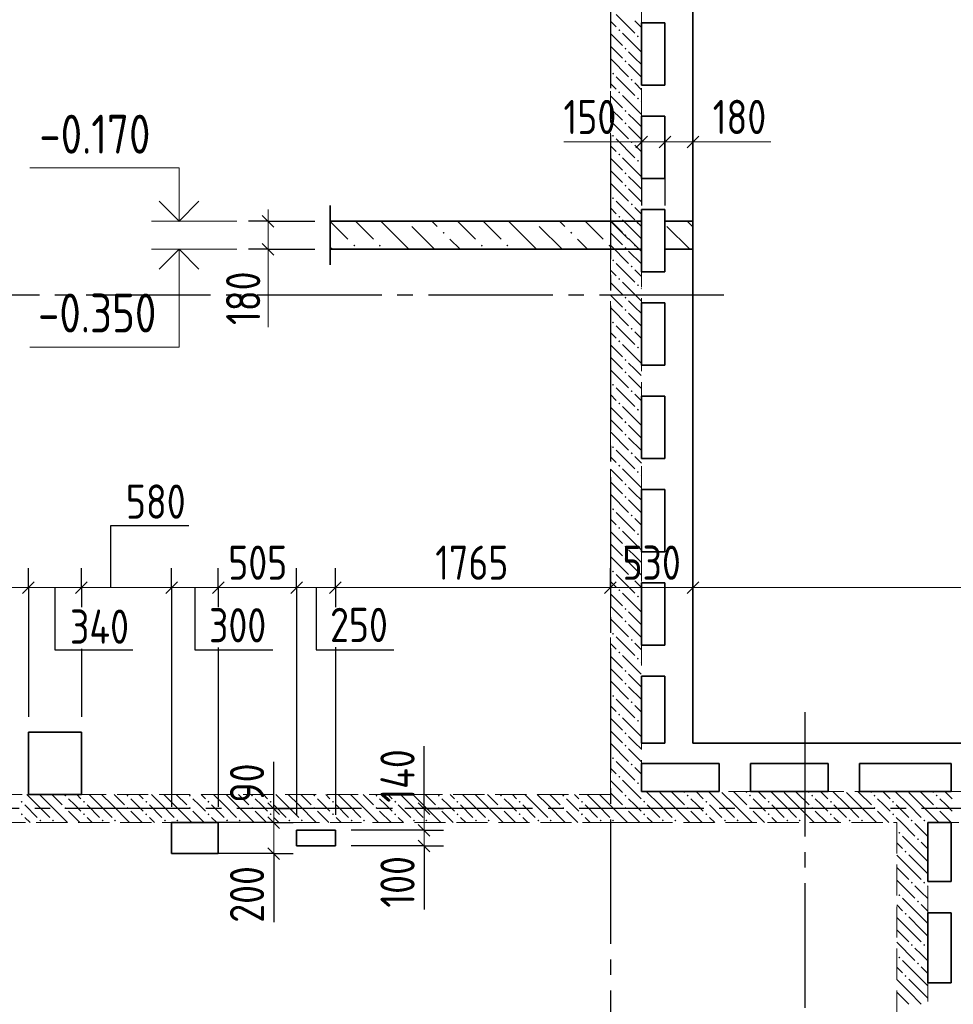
# Model space of a CAD drawing. Header units: millimetres. Extents: x 0 to 31317, y 0 to 42000.
# Tile 14 of 16: x 18028 to 24028, y 30212 to 36540. Entities that reach past the tile are written whole.
import ezdxf

# ---------------------------------------------------------------- set-up
doc = ezdxf.new("R2010")
doc.units = ezdxf.units.MM
doc.linetypes.add('______2', pattern=[270, 200, -70])
doc.linetypes.add('______5', pattern=[1100, 800, -100, 100, -100])
for name, color, linetype, lineweight in [('Standard', 7, 'Continuous', 25), ('Высотные отметки', 7, 'Continuous', 25), ('Наложенное сечение', 7, 'Continuous', 25), ('Оси', 40, '______5', 18), ('Размерная выноска', 7, 'Continuous', 13)]:
    doc.layers.add(name, color=color, linetype=linetype, lineweight=lineweight)
doc.layers.add('ЖБ Перекрытие верхний уровень', color=7, linetype='Continuous', lineweight=25, true_color=0xe0e0ff)
doc.layers.add('ЖБ Стена верхний уровень', color=7, linetype='Continuous', lineweight=25, true_color=0x006e00)
doc.styles.add('GOST 2.304-81', font='txt')

msp = doc.modelspace()

# ---------------------------------------------------------------- hatches: boundary and pattern name
at = {"layer": 'ЖБ Стена верхний уровень', "linetype": 'Continuous', "lineweight": 18, "transparency": 33554687}
for points in [[(21874.5, 36473.1), (21881, 36479.6), (21887.5, 36473.1), (21881, 36466.6)], [(21994.5, 36433.1), (22001, 36439.6), (22007.5, 36433.1), (22001, 36426.6)], [(21914.5, 36353.1), (21921, 36359.6), (21927.4, 36353.1), (21921, 36346.6)], [(21914.5, 36273.1), (21921, 36279.6), (21927.4, 36273.1), (21921, 36266.6)], [(21834.5, 36193.1), (21840.9, 36199.6), (21847.4, 36193.1), (21840.9, 36186.6)], [(21954.4, 36153.1), (21960.9, 36159.6), (21967.4, 36153.1), (21960.9, 36146.6)], [(21874.5, 36073.1), (21881, 36079.6), (21887.5, 36073.1), (21881, 36066.6)], [(21994.5, 36033.1), (22001, 36039.6), (22007.5, 36033.1), (22001, 36026.6)], [(21914.5, 35953.1), (21921, 35959.6), (21927.4, 35953.1), (21921, 35946.6)], [(21914.5, 35873.1), (21921, 35879.6), (21927.4, 35873.1), (21921, 35866.6)], [(21834.5, 35793.1), (21840.9, 35799.6), (21847.4, 35793.1), (21840.9, 35786.6)], [(21954.4, 35753.1), (21960.9, 35759.6), (21967.4, 35753.1), (21960.9, 35746.6)], [(21874.5, 35673.1), (21881, 35679.6), (21887.5, 35673.1), (21881, 35666.6)], [(21994.5, 35633.1), (22001, 35639.6), (22007.5, 35633.1), (22001, 35626.6)], [(21914.5, 35553.1), (21921, 35559.6), (21927.4, 35553.1), (21921, 35546.6)], [(21914.5, 35473.1), (21921, 35479.6), (21927.4, 35473.1), (21921, 35466.6)], [(21834.5, 35393.1), (21840.9, 35399.6), (21847.4, 35393.1), (21840.9, 35386.6)], [(21954.4, 35353.1), (21960.9, 35359.6), (21967.4, 35353.1), (21960.9, 35346.6)], [(21874.5, 35273.1), (21881, 35279.6), (21887.5, 35273.1), (21881, 35266.6)], [(21994.5, 35233.1), (22001, 35239.6), (22007.5, 35233.1), (22001, 35226.6)], [(21914.5, 35153.1), (21921, 35159.6), (21927.4, 35153.1), (21921, 35146.6)], [(21914.5, 35073.1), (21921, 35079.6), (21927.4, 35073.1), (21921, 35066.6)], [(21834.5, 34993.1), (21840.9, 34999.6), (21847.4, 34993.1), (21840.9, 34986.6)], [(21954.4, 34953.1), (21960.9, 34959.6), (21967.4, 34953.1), (21960.9, 34946.6)], [(21874.5, 34873.1), (21881, 34879.6), (21887.5, 34873.1), (21881, 34866.6)], [(21994.5, 34833.1), (22001, 34839.6), (22007.5, 34833.1), (22001, 34826.6)], [(21914.5, 34753.1), (21921, 34759.6), (21927.4, 34753.1), (21921, 34746.6)], [(21914.5, 34673.1), (21921, 34679.6), (21927.4, 34673.1), (21921, 34666.6)], [(21834.5, 34593.1), (21840.9, 34599.6), (21847.4, 34593.1), (21840.9, 34586.6)], [(21954.4, 34553.1), (21960.9, 34559.6), (21967.4, 34553.1), (21960.9, 34546.6)], [(21874.5, 34473.1), (21881, 34479.6), (21887.5, 34473.1), (21881, 34466.6)], [(21994.5, 34433.1), (22001, 34439.6), (22007.5, 34433.1), (22001, 34426.6)], [(21914.5, 34353.1), (21921, 34359.6), (21927.4, 34353.1), (21921, 34346.6)], [(21914.5, 34273.1), (21921, 34279.6), (21927.4, 34273.1), (21921, 34266.6)], [(21834.5, 34193.1), (21840.9, 34199.6), (21847.4, 34193.1), (21840.9, 34186.6)], [(21954.4, 34153.1), (21960.9, 34159.6), (21967.4, 34153.1), (21960.9, 34146.6)], [(21874.5, 34073.1), (21881, 34079.6), (21887.5, 34073.1), (21881, 34066.6)], [(21994.5, 34033.1), (22001, 34039.6), (22007.5, 34033.1), (22001, 34026.6)], [(21914.5, 33953.1), (21921, 33959.6), (21927.4, 33953.1), (21921, 33946.6)], [(21914.5, 33873.1), (21921, 33879.6), (21927.4, 33873.1), (21921, 33866.6)], [(21834.5, 33793.1), (21840.9, 33799.6), (21847.4, 33793.1), (21840.9, 33786.6)], [(21954.4, 33753.1), (21960.9, 33759.6), (21967.4, 33753.1), (21960.9, 33746.6)], [(21874.5, 33673.1), (21881, 33679.6), (21887.5, 33673.1), (21881, 33666.6)], [(21994.5, 33633.1), (22001, 33639.6), (22007.5, 33633.1), (22001, 33626.6)], [(21914.5, 33553.1), (21921, 33559.6), (21927.4, 33553.1), (21921, 33546.6)], [(21914.5, 33473.1), (21921, 33479.6), (21927.4, 33473.1), (21921, 33466.6)], [(21834.5, 33393.1), (21840.9, 33399.6), (21847.4, 33393.1), (21840.9, 33386.6)], [(21954.4, 33353.1), (21960.9, 33359.6), (21967.4, 33353.1), (21960.9, 33346.6)], [(21874.5, 33273.1), (21881, 33279.6), (21887.5, 33273.1), (21881, 33266.6)], [(21994.5, 33233.1), (22001, 33239.6), (22007.5, 33233.1), (22001, 33226.6)], [(21914.5, 33153.1), (21921, 33159.6), (21927.4, 33153.1), (21921, 33146.6)], [(21914.5, 33073.1), (21921, 33079.6), (21927.4, 33073.1), (21921, 33066.6)], [(21834.5, 32993.1), (21840.9, 32999.6), (21847.4, 32993.1), (21840.9, 32986.6)], [(21954.4, 32953.1), (21960.9, 32959.6), (21967.4, 32953.1), (21960.9, 32946.6)], [(21874.5, 32873.1), (21881, 32879.6), (21887.5, 32873.1), (21881, 32866.6)], [(21994.5, 32833.1), (22001, 32839.6), (22007.5, 32833.1), (22001, 32826.6)], [(21914.5, 32753.1), (21921, 32759.6), (21927.4, 32753.1), (21921, 32746.6)], [(21914.5, 32673.1), (21921, 32679.6), (21927.4, 32673.1), (21921, 32666.6)], [(21834.5, 32593.1), (21840.9, 32599.6), (21847.4, 32593.1), (21840.9, 32586.6)], [(21954.4, 32553.1), (21960.9, 32559.6), (21967.4, 32553.1), (21960.9, 32546.6)], [(21874.5, 32473.1), (21881, 32479.6), (21887.5, 32473.1), (21881, 32466.6)], [(21994.5, 32433.1), (22001, 32439.6), (22007.5, 32433.1), (22001, 32426.6)], [(21914.5, 32353.1), (21921, 32359.6), (21927.4, 32353.1), (21921, 32346.6)], [(21914.5, 32273.1), (21921, 32279.6), (21927.4, 32273.1), (21921, 32266.6)], [(21834.5, 32193.1), (21840.9, 32199.6), (21847.4, 32193.1), (21840.9, 32186.6)], [(21954.4, 32153.1), (21960.9, 32159.6), (21967.4, 32153.1), (21960.9, 32146.6)], [(21874.5, 32073.1), (21881, 32079.6), (21887.5, 32073.1), (21881, 32066.6)], [(21994.5, 32033.1), (22001, 32039.6), (22007.5, 32033.1), (22001, 32026.6)], [(21914.5, 31953.1), (21921, 31959.6), (21927.4, 31953.1), (21921, 31946.6)], [(21914.5, 31873.1), (21921, 31879.6), (21927.4, 31873.1), (21921, 31866.6)], [(21834.5, 31793.1), (21840.9, 31799.6), (21847.4, 31793.1), (21840.9, 31786.6)], [(21954.4, 31753.1), (21960.9, 31759.6), (21967.4, 31753.1), (21960.9, 31746.6)], [(21874.5, 31673.1), (21881, 31679.6), (21887.5, 31673.1), (21881, 31666.6)], [(21994.5, 31633.1), (22001, 31639.6), (22007.5, 31633.1), (22001, 31626.6)], [(18034.5, 31513.1), (18040.9, 31519.6), (18047.4, 31513.1), (18040.9, 31506.6)], [(18314.5, 31553.1), (18321, 31559.6), (18327.5, 31553.1), (18321, 31546.6)], [(18434.5, 31513.1), (18440.9, 31519.6), (18447.4, 31513.1), (18440.9, 31506.6)], [(18714.5, 31553.1), (18721, 31559.6), (18727.4, 31553.1), (18721, 31546.6)], [(18834.5, 31513.1), (18840.9, 31519.6), (18847.4, 31513.1), (18840.9, 31506.6)], [(19114.5, 31553.1), (19121, 31559.6), (19127.4, 31553.1), (19121, 31546.6)], [(19234.5, 31513.1), (19240.9, 31519.6), (19247.4, 31513.1), (19240.9, 31506.6)], [(19514.5, 31553.1), (19521, 31559.6), (19527.4, 31553.1), (19521, 31546.6)], [(19634.5, 31513.1), (19640.9, 31519.6), (19647.4, 31513.1), (19640.9, 31506.6)], [(19914.5, 31553.1), (19921, 31559.6), (19927.4, 31553.1), (19921, 31546.6)], [(20034.5, 31513.1), (20040.9, 31519.6), (20047.4, 31513.1), (20040.9, 31506.6)], [(20314.5, 31553.1), (20321, 31559.6), (20327.4, 31553.1), (20321, 31546.6)], [(20434.5, 31513.1), (20440.9, 31519.6), (20447.4, 31513.1), (20440.9, 31506.6)], [(20714.5, 31553.1), (20721, 31559.6), (20727.4, 31553.1), (20721, 31546.6)], [(20834.5, 31513.1), (20840.9, 31519.6), (20847.4, 31513.1), (20840.9, 31506.6)], [(21114.5, 31553.1), (21121, 31559.6), (21127.4, 31553.1), (21121, 31546.6)], [(21234.5, 31513.1), (21240.9, 31519.6), (21247.4, 31513.1), (21240.9, 31506.6)], [(21514.5, 31553.1), (21521, 31559.6), (21527.4, 31553.1), (21521, 31546.6)], [(21634.5, 31513.1), (21640.9, 31519.6), (21647.4, 31513.1), (21640.9, 31506.6)], [(21914.5, 31553.1), (21921, 31559.6), (21927.4, 31553.1), (21921, 31546.6)], [(22034.5, 31513.1), (22040.9, 31519.6), (22047.4, 31513.1), (22040.9, 31506.6)], [(22314.5, 31553.1), (22321, 31559.6), (22327.4, 31553.1), (22321, 31546.6)], [(22434.5, 31513.1), (22440.9, 31519.6), (22447.4, 31513.1), (22440.9, 31506.6)], [(22714.5, 31553.1), (22721, 31559.6), (22727.4, 31553.1), (22721, 31546.6)], [(22834.5, 31513.1), (22840.9, 31519.6), (22847.4, 31513.1), (22840.9, 31506.6)], [(23114.5, 31553.1), (23121, 31559.6), (23127.4, 31553.1), (23121, 31546.6)], [(23234.5, 31513.1), (23240.9, 31519.6), (23247.4, 31513.1), (23240.9, 31506.6)], [(23514.5, 31553.1), (23521, 31559.6), (23527.4, 31553.1), (23521, 31546.6)], [(23634.5, 31513.1), (23640.9, 31519.6), (23647.4, 31513.1), (23640.9, 31506.6)], [(23914.5, 31553.1), (23921, 31559.6), (23927.4, 31553.1), (23921, 31546.6)], [(18314.5, 31473.1), (18321, 31479.6), (18327.5, 31473.1), (18321, 31466.6)], [(18714.5, 31473.1), (18721, 31479.6), (18727.4, 31473.1), (18721, 31466.6)], [(19114.5, 31473.1), (19121, 31479.6), (19127.4, 31473.1), (19121, 31466.6)], [(19514.5, 31473.1), (19521, 31479.6), (19527.4, 31473.1), (19521, 31466.6)], [(19914.5, 31473.1), (19921, 31479.6), (19927.4, 31473.1), (19921, 31466.6)], [(20314.5, 31473.1), (20321, 31479.6), (20327.4, 31473.1), (20321, 31466.6)], [(20714.5, 31473.1), (20721, 31479.6), (20727.4, 31473.1), (20721, 31466.6)], [(21114.5, 31473.1), (21121, 31479.6), (21127.4, 31473.1), (21121, 31466.6)], [(21514.5, 31473.1), (21521, 31479.6), (21527.4, 31473.1), (21521, 31466.6)], [(21914.5, 31473.1), (21921, 31479.6), (21927.4, 31473.1), (21921, 31466.6)], [(22314.5, 31473.1), (22321, 31479.6), (22327.4, 31473.1), (22321, 31466.6)], [(22714.5, 31473.1), (22721, 31479.6), (22727.4, 31473.1), (22721, 31466.6)], [(23114.5, 31473.1), (23121, 31479.6), (23127.4, 31473.1), (23121, 31466.6)], [(23514.5, 31473.1), (23521, 31479.6), (23527.4, 31473.1), (23521, 31466.6)], [(23914.5, 31473.1), (23921, 31479.6), (23927.4, 31473.1), (23921, 31466.6)], [(18034.5, 31433.1), (18040.9, 31439.6), (18047.4, 31433.1), (18040.9, 31426.6)], [(18154.4, 31393.1), (18160.9, 31399.6), (18167.4, 31393.1), (18160.9, 31386.6)], [(18234.5, 31393.1), (18240.9, 31399.6), (18247.4, 31393.1), (18240.9, 31386.6)], [(18434.5, 31433.1), (18440.9, 31439.6), (18447.4, 31433.1), (18440.9, 31426.6)], [(18554.4, 31393.1), (18560.9, 31399.6), (18567.4, 31393.1), (18560.9, 31386.6)], [(18634.5, 31393.1), (18640.9, 31399.6), (18647.4, 31393.1), (18640.9, 31386.6)], [(18834.5, 31433.1), (18840.9, 31439.6), (18847.4, 31433.1), (18840.9, 31426.6)], [(18954.4, 31393.1), (18960.9, 31399.6), (18967.4, 31393.1), (18960.9, 31386.6)], [(19034.5, 31393.1), (19040.9, 31399.6), (19047.4, 31393.1), (19040.9, 31386.6)], [(19234.5, 31433.1), (19240.9, 31439.6), (19247.4, 31433.1), (19240.9, 31426.6)], [(19354.4, 31393.1), (19360.9, 31399.6), (19367.4, 31393.1), (19360.9, 31386.6)], [(19434.5, 31393.1), (19440.9, 31399.6), (19447.4, 31393.1), (19440.9, 31386.6)], [(19634.5, 31433.1), (19640.9, 31439.6), (19647.4, 31433.1), (19640.9, 31426.6)], [(19754.4, 31393.1), (19760.9, 31399.6), (19767.4, 31393.1), (19760.9, 31386.6)], [(19834.5, 31393.1), (19840.9, 31399.6), (19847.4, 31393.1), (19840.9, 31386.6)], [(20034.5, 31433.1), (20040.9, 31439.6), (20047.4, 31433.1), (20040.9, 31426.6)], [(20154.4, 31393.1), (20160.9, 31399.6), (20167.4, 31393.1), (20160.9, 31386.6)], [(20234.5, 31393.1), (20240.9, 31399.6), (20247.4, 31393.1), (20240.9, 31386.6)], [(20434.5, 31433.1), (20440.9, 31439.6), (20447.4, 31433.1), (20440.9, 31426.6)], [(20554.4, 31393.1), (20560.9, 31399.6), (20567.4, 31393.1), (20560.9, 31386.6)], [(20634.5, 31393.1), (20640.9, 31399.6), (20647.4, 31393.1), (20640.9, 31386.6)], [(20834.5, 31433.1), (20840.9, 31439.6), (20847.4, 31433.1), (20840.9, 31426.6)], [(20954.4, 31393.1), (20960.9, 31399.6), (20967.4, 31393.1), (20960.9, 31386.6)], [(21034.5, 31393.1), (21040.9, 31399.6), (21047.4, 31393.1), (21040.9, 31386.6)], [(21234.5, 31433.1), (21240.9, 31439.6), (21247.4, 31433.1), (21240.9, 31426.6)], [(21354.4, 31393.1), (21360.9, 31399.6), (21367.4, 31393.1), (21360.9, 31386.6)], [(21434.5, 31393.1), (21440.9, 31399.6), (21447.4, 31393.1), (21440.9, 31386.6)], [(21634.5, 31433.1), (21640.9, 31439.6), (21647.4, 31433.1), (21640.9, 31426.6)], [(21754.4, 31393.1), (21760.9, 31399.6), (21767.4, 31393.1), (21760.9, 31386.6)], [(21834.5, 31393.1), (21840.9, 31399.6), (21847.4, 31393.1), (21840.9, 31386.6)], [(22034.5, 31433.1), (22040.9, 31439.6), (22047.4, 31433.1), (22040.9, 31426.6)], [(22154.4, 31393.1), (22160.9, 31399.6), (22167.4, 31393.1), (22160.9, 31386.6)], [(22234.5, 31393.1), (22240.9, 31399.6), (22247.4, 31393.1), (22240.9, 31386.6)], [(22434.5, 31433.1), (22440.9, 31439.6), (22447.4, 31433.1), (22440.9, 31426.6)], [(22554.4, 31393.1), (22560.9, 31399.6), (22567.4, 31393.1), (22560.9, 31386.6)], [(22634.5, 31393.1), (22640.9, 31399.6), (22647.4, 31393.1), (22640.9, 31386.6)], [(22834.5, 31433.1), (22840.9, 31439.6), (22847.4, 31433.1), (22840.9, 31426.6)], [(22954.4, 31393.1), (22960.9, 31399.6), (22967.4, 31393.1), (22960.9, 31386.6)], [(23034.5, 31393.1), (23040.9, 31399.6), (23047.4, 31393.1), (23040.9, 31386.6)], [(23234.5, 31433.1), (23240.9, 31439.6), (23247.4, 31433.1), (23240.9, 31426.6)], [(23354.4, 31393.1), (23360.9, 31399.6), (23367.4, 31393.1), (23360.9, 31386.6)], [(23434.5, 31393.1), (23440.9, 31399.6), (23447.4, 31393.1), (23440.9, 31386.6)], [(23634.5, 31433.1), (23640.9, 31439.6), (23647.4, 31433.1), (23640.9, 31426.6)], [(23754.4, 31393.1), (23760.9, 31399.6), (23767.4, 31393.1), (23760.9, 31386.6)], [(23834.5, 31393.1), (23840.9, 31399.6), (23847.4, 31393.1), (23840.9, 31386.6)], [(23674.5, 31313.1), (23681, 31319.6), (23687.5, 31313.1), (23681, 31306.6)], [(23794.5, 31273.1), (23801, 31279.6), (23807.5, 31273.1), (23801, 31266.6)], [(23714.5, 31193.1), (23721, 31199.6), (23727.4, 31193.1), (23721, 31186.6)], [(23754.4, 30993.1), (23760.9, 30999.6), (23767.4, 30993.1), (23760.9, 30986.6)], [(23834.5, 30993.1), (23840.9, 30999.6), (23847.4, 30993.1), (23840.9, 30986.6)], [(23674.5, 30913.1), (23681, 30919.6), (23687.5, 30913.1), (23681, 30906.6)], [(23794.5, 30873.1), (23801, 30879.6), (23807.5, 30873.1), (23801, 30866.6)], [(23714.5, 30793.1), (23721, 30799.6), (23727.4, 30793.1), (23721, 30786.6)], [(23754.4, 30593.1), (23760.9, 30599.6), (23767.4, 30593.1), (23760.9, 30586.6)], [(23834.5, 30593.1), (23840.9, 30599.6), (23847.4, 30593.1), (23840.9, 30586.6)], [(23674.5, 30513.1), (23681, 30519.6), (23687.5, 30513.1), (23681, 30506.6)], [(23794.5, 30473.1), (23801, 30479.6), (23807.5, 30473.1), (23801, 30466.6)], [(23714.5, 30393.1), (23721, 30399.6), (23727.4, 30393.1), (23721, 30386.6)]]:
    msp.add_hatch(color=7, dxfattribs=at).paths.add_polyline_path(points, flags=16)
at = {"layer": 'Наложенное сечение', "linetype": 'Continuous', "lineweight": 13, "transparency": 33554687}
for points in [[(20752, 35163.6), (20745.4, 35170.1), (20752, 35176.6), (20758.4, 35170.1)], [(21571.9, 35163.6), (21565.4, 35170.1), (21571.9, 35176.6), (21578.4, 35170.1)], [(20177.9, 35081.6), (20171.4, 35088.1), (20177.9, 35094.6), (20184.4, 35088.1)], [(20341.9, 35081.6), (20335.4, 35088.1), (20341.9, 35094.6), (20348.4, 35088.1)], [(20997.9, 35081.6), (20991.4, 35088.1), (20997.9, 35094.6), (21004.4, 35088.1)], [(21161.9, 35081.6), (21155.5, 35088.1), (21161.9, 35094.6), (21168.4, 35088.1)], [(21817.9, 35081.6), (21811.5, 35088.1), (21817.9, 35094.6), (21824.4, 35088.1)], [(21981.9, 35081.6), (21975.4, 35088.1), (21981.9, 35094.6), (21988.4, 35088.1)]]:
    msp.add_hatch(color=7, dxfattribs=at).paths.add_polyline_path(points, flags=16)

# ---------------------------------------------------------------- linework, layer by layer
at = {"layer": 'Standard', "color": 251, "linetype": 'Continuous', "lineweight": -3, "true_color": 0x656565, "transparency": 33554687}
for p, q in [((22024, 35754.7), (22024, 35879.7)), ((22174, 35754.7), (22174, 35879.7)), ((22354, 35754.7), (22354, 35879.7)), ((22024, 35754.7), (22024, 35629.7)), ((22024, 35754.7), (22024, 35344.7)), ((22174, 35754.7), (22174, 35629.7)), ((22174, 35754.7), (22174, 35344.7)), ((22354, 35754.7), (22354, 35629.7)), ((22354, 35754.7), (22354, 35344.7)), ((19624, 35244.7), (19499, 35244.7)), ((19624, 35244.7), (19749, 35244.7)), ((19624, 35244.7), (19924, 35244.7)), ((19624, 35064.7), (19499, 35064.7)), ((19624, 35064.7), (19749, 35064.7)), ((19624, 35064.7), (19924, 35064.7)), ((18084, 32890), (18084, 33015)), ((18424, 32890), (18424, 33015)), ((19004, 32890), (19004, 33015)), ((19304, 32890), (19304, 33015)), ((19807.2, 32890), (19807.2, 33015)), ((20057.2, 32890), (20057.2, 33015)), ((21824, 32890), (21824, 33015)), ((22354, 32890), (22354, 33015)), ((18084, 32890), (18084, 32765)), ((18424, 32890), (18424, 32765)), ((18424, 32890), (18424, 32780.7)), ((19004, 32890), (19004, 32765)), ((19304, 32890), (19304, 32765)), ((19304, 32890), (19304, 32789.8)), ((19807.2, 32890), (19807.2, 32765)), ((20057.2, 32890), (20057.2, 32765)), ((20057.2, 32890), (20057.2, 32791.9)), ((21824, 32890), (21824, 32765)), ((21824, 32890), (21824, 32890)), ((22354, 32890), (22354, 32765)), ((22354, 32890), (22354, 32890)), ((18424, 32495.7), (18424, 32060)), ((19304, 32504.9), (19304, 31480)), ((20057.2, 32507), (20057.2, 31430)), ((19660, 31470), (19535, 31470)), ((19660, 31470), (19785, 31470)), ((19660, 31470), (19660, 31470)), ((20626.9, 31470), (20501.9, 31470)), ((20626.9, 31470), (20751.9, 31470)), ((20626.9, 31470), (20626.9, 31470)), ((19660, 31380), (19535, 31380)), ((19660, 31380), (19785, 31380)), ((20626.9, 31330), (20501.9, 31330)), ((20626.9, 31330), (20751.9, 31330)), ((20626.9, 31230), (20501.9, 31230)), ((20626.9, 31230), (20751.9, 31230)), ((19660, 31180), (19535, 31180)), ((19660, 31180), (19785, 31180))]:
    msp.add_line(p, q, dxfattribs=at)
at = {"layer": 'Standard', "color": 7, "linetype": 'Continuous', "lineweight": 25, "transparency": 33554687}
for p, q in [((21986.5, 35717.2), (22061.5, 35792.2)), ((22136.5, 35717.2), (22211.5, 35792.2)), ((22316.5, 35717.2), (22391.5, 35792.2)), ((19586.5, 35282.2), (19661.5, 35207.2)), ((19586.5, 35102.2), (19661.5, 35027.2)), ((18121.5, 32927.5), (18046.5, 32852.5)), ((18461.5, 32927.5), (18386.5, 32852.5)), ((19041.5, 32927.5), (18966.5, 32852.5)), ((19341.5, 32927.5), (19266.5, 32852.5)), ((19844.7, 32927.5), (19769.7, 32852.5)), ((20094.7, 32927.5), (20019.7, 32852.5)), ((21861.5, 32927.5), (21786.5, 32852.5)), ((22391.5, 32927.5), (22316.5, 32852.5)), ((19622.5, 31507.5), (19697.5, 31432.5)), ((20589.4, 31507.5), (20664.4, 31432.5)), ((19622.5, 31417.5), (19697.5, 31342.5)), ((20589.4, 31367.5), (20664.4, 31292.5)), ((20589.4, 31267.5), (20664.4, 31192.5)), ((19622.5, 31217.5), (19697.5, 31142.5))]:
    msp.add_line(p, q, dxfattribs=at)
at = {"layer": 'Standard', "color": 7, "linetype": 'Continuous', "lineweight": 13, "transparency": 33554687}
for p, q in [((22024, 35754.7), (21949, 35754.7)), ((22024, 35754.7), (22174, 35754.7)), ((22174, 35754.7), (22354, 35754.7)), ((22354, 35754.7), (22429, 35754.7)), ((19624, 35244.7), (19624, 35319.7)), ((19624, 35244.7), (19624, 35064.7)), ((19624, 35064.7), (19624, 34989.7)), ((18084, 32890), (17764, 32890)), ((18424, 32890), (18084, 32890)), ((19004, 32890), (18424, 32890)), ((19304, 32890), (19004, 32890)), ((19807.2, 32890), (19304, 32890)), ((20057.2, 32890), (19807.2, 32890)), ((21824, 32890), (20057.2, 32890)), ((22354, 32890), (21824, 32890)), ((19660, 31470), (19660, 31545)), ((20626.9, 31470), (20626.9, 31545)), ((19660, 31380), (19660, 31180)), ((20626.9, 31330), (20626.9, 31230)), ((20626.9, 31230), (20626.9, 31155)), ((19660, 31180), (19660, 31105))]:
    msp.add_line(p, q, dxfattribs=at)
at = {"layer": 'Standard', "color": 251, "linetype": 'Continuous', "lineweight": -3, "true_color": 0x656565, "transparency": 33554687}
for points in [[(18084, 32890), (18084, 32617.6), (18084, 32617.6), (18084, 32543.4), (18084, 32543.4), (18084, 32060)], [(19004, 32890), (19004, 32649.4), (19004, 32649.4), (19004, 32583.3), (19004, 32583.3), (19004, 32530.3), (19004, 32530.3), (19004, 31480)], [(19807.2, 32890), (19807.2, 32677.1), (19807.2, 32677.1), (19807.2, 32618.1), (19807.2, 32618.1), (19807.2, 32570.9), (19807.2, 32570.9), (19807.2, 32537.9), (19807.2, 32537.9), (19807.2, 31430)], [(19660, 31380), (19631.8, 31380), (19631.8, 31380), (19254, 31380)], [(20626.9, 31330), (20598.9, 31330), (20598.9, 31330), (20157.2, 31330)], [(20626.9, 31230), (20598.9, 31230), (20598.9, 31230), (20157.2, 31230)], [(19660, 31180), (19631.8, 31180), (19631.8, 31180), (19254, 31180)]]:
    msp.add_lwpolyline(points, dxfattribs=at)
at = {"layer": 'Standard', "color": 7, "linetype": 'Continuous', "lineweight": 13, "transparency": 33554687}
for points in [[(26324, 32890), (25759.8, 32890), (25759.8, 32890), (25687.6, 32890), (25687.6, 32890), (25618.6, 32890), (25618.6, 32890), (25492.2, 32890), (25492.2, 32890), (25261.4, 32890), (25261.4, 32890), (22354, 32890)], [(19660, 31470), (19660, 31450.2), (19660, 31450.2), (19660, 31380)], [(20626.9, 31470), (20626.9, 31455.6), (20626.9, 31455.6), (20626.9, 31330)]]:
    msp.add_lwpolyline(points, dxfattribs=at)
at = {"layer": 'Высотные отметки', "color": 7, "linetype": 'Continuous', "lineweight": 13, "transparency": 33554687}
for p, q in [((19424, 35244.7), (18874, 35244.7)), ((19424, 35064.7), (18874, 35064.7))]:
    msp.add_line(p, q, dxfattribs=at)
for points in [[(19051.9, 35244.7), (19051.9, 35587.5), (18093.2, 35587.5)], [(19051.9, 35064.7), (19051.9, 34434.8), (18093.2, 34434.8)]]:
    msp.add_lwpolyline(points, dxfattribs=at)
at = {"layer": 'Высотные отметки', "color": 7, "linetype": 'Continuous', "lineweight": 35, "transparency": 33554687}
for points in [[(18924, 35372.6), (19051.9, 35244.7), (19179.9, 35372.6)], [(18924, 34936.8), (19051.9, 35064.7), (19179.9, 34936.8)]]:
    msp.add_lwpolyline(points, dxfattribs=at)
at = {"layer": 'ЖБ Перекрытие верхний уровень', "color": 7, "linetype": 'Continuous', "lineweight": 35, "transparency": 33554687}
for p, q in [((22354, 31890), (22354, 38500)), ((22024, 36120), (22024, 36520)), ((22024, 36520), (22174, 36520)), ((22174, 36520), (22174, 36120)), ((22174, 36120), (22024, 36120)), ((22024, 35920), (22174, 35920)), ((22024, 35520), (22024, 35920)), ((22174, 35920), (22174, 35520)), ((22174, 35520), (22024, 35520)), ((22024, 34920), (22024, 35320)), ((22024, 35320), (22174, 35320)), ((22174, 35320), (22174, 34920)), ((22174, 34920), (22024, 34920)), ((22024, 34720), (22174, 34720)), ((22024, 34320), (22024, 34720)), ((22174, 34720), (22174, 34320)), ((22174, 34320), (22024, 34320)), ((22024, 33720), (22024, 34120)), ((22024, 34120), (22174, 34120)), ((22174, 34120), (22174, 33720)), ((22174, 33720), (22024, 33720)), ((22024, 33520), (22174, 33520)), ((22024, 33120), (22024, 33520)), ((22174, 33520), (22174, 33120)), ((22174, 33120), (22024, 33120)), ((22024, 32520), (22024, 32920)), ((22024, 32920), (22174, 32920)), ((22174, 32920), (22174, 32520)), ((22174, 32520), (22024, 32520)), ((22024, 32320), (22174, 32320)), ((22024, 31890), (22024, 32320)), ((22174, 32320), (22174, 31890)), ((18424, 31960), (18084, 31960)), ((18084, 31960), (18084, 31560)), ((18424, 31560), (18424, 31960)), ((22174, 31890), (22024, 31890)), ((26324, 31890), (22354, 31890)), ((22024, 31760), (22524, 31760)), ((22024, 31580), (22024, 31760)), ((22524, 31760), (22524, 31580)), ((22724, 31580), (22724, 31760)), ((22724, 31760), (23224, 31760)), ((23224, 31760), (23224, 31580)), ((23424, 31760), (24014, 31760)), ((23424, 31580), (23424, 31760)), ((24014, 31760), (24014, 31580)), ((22524, 31580), (22024, 31580)), ((23224, 31580), (22724, 31580)), ((24014, 31580), (23424, 31580)), ((18084, 31560), (18424, 31560)), ((19304, 31380), (19004, 31380)), ((19004, 31380), (19004, 31180)), ((19304, 31180), (19304, 31380)), ((20057.2, 31330), (19807.2, 31330)), ((19807.2, 31330), (19807.2, 31230)), ((20057.2, 31230), (20057.2, 31330)), ((23864, 31380), (24014, 31380)), ((23864, 31000), (23864, 31380)), ((24014, 31380), (24014, 31000)), ((19807.2, 31230), (20057.2, 31230)), ((19004, 31180), (19304, 31180)), ((24014, 31000), (23864, 31000)), ((23864, 30350), (23864, 30800)), ((23864, 30800), (24014, 30800)), ((24014, 30800), (24014, 30350)), ((24014, 30350), (23864, 30350))]:
    msp.add_line(p, q, dxfattribs=at)
at = {"layer": 'ЖБ Стена верхний уровень', "color": 251, "linetype": '______2', "lineweight": 13, "true_color": 0x656565, "transparency": 33554687}
for p, q in [((21824, 37970), (21824, 31560)), ((22024, 31580), (22024, 37970)), ((23864, 31580), (22024, 31580)), ((26324, 31580), (23864, 31580)), ((21824, 31560), (16244, 31560)), ((16244, 31380), (21824, 31380)), ((21824, 31380), (22024, 31380)), ((22024, 31380), (23664, 31380)), ((23664, 31380), (23664, 26430)), ((23864, 26450), (23864, 31380)), ((23864, 31380), (26324, 31380))]:
    msp.add_line(p, q, dxfattribs=at)
at = {"layer": 'ЖБ Стена верхний уровень', "color": 9, "linetype": 'Continuous', "lineweight": 18, "true_color": 0xc7c7c7, "transparency": 33554687}
for p, q in [((21860.9, 36493.1), (21824, 36530.1)), ((21860.9, 36573.1), (21981, 36453.1)), ((21981, 36533.1), (22024, 36490.1)), ((21901, 36453.1), (22021, 36333.1)), ((21824, 36450.1), (21901, 36373.1)), ((22024, 36410.1), (22021, 36413.1)), ((21824, 36370.1), (21901, 36293.1)), ((21981, 36293.1), (21940.9, 36333.1)), ((21824, 36290.1), (21940.9, 36173.1)), ((22021, 36253.1), (21981, 36293.1)), ((21940.9, 36253.1), (22024, 36170.1)), ((21860.9, 36173.1), (21981, 36053.1)), ((21860.9, 36093.1), (21824, 36130.1)), ((21981, 36133.1), (22024, 36090.1)), ((21824, 36050.1), (21901, 35973.1)), ((21901, 36053.1), (22021, 35933.1)), ((22024, 36010.1), (22021, 36013.1)), ((21824, 35970.1), (21901, 35893.1)), ((21824, 35890.1), (21940.9, 35773.1)), ((21981, 35893.1), (21940.9, 35933.1)), ((22021, 35853.1), (21981, 35893.1)), ((21940.9, 35853.1), (22024, 35770.1)), ((21860.9, 35773.1), (21981, 35653.1)), ((21860.9, 35693.1), (21824, 35730.1)), ((21981, 35733.1), (22024, 35690.1)), ((21824, 35650.1), (21901, 35573.1)), ((21901, 35653.1), (22021, 35533.1)), ((21824, 35570.1), (21901, 35493.1)), ((22024, 35610.1), (22021, 35613.1)), ((21981, 35493.1), (21940.9, 35533.1)), ((21824, 35490.1), (21940.9, 35373.1)), ((21940.9, 35453.1), (22024, 35370.1)), ((22021, 35453.1), (21981, 35493.1)), ((21860.9, 35293.1), (21824, 35330.1)), ((21860.9, 35373.1), (21981, 35253.1)), ((21981, 35333.1), (22024, 35290.1)), ((21824, 35250.1), (21901, 35173.1)), ((21901, 35253.1), (22021, 35133.1)), ((22024, 35210.1), (22021, 35213.1)), ((21824, 35170.1), (21901, 35093.1)), ((21981, 35093.1), (21940.9, 35133.1)), ((21824, 35090.1), (21940.9, 34973.1)), ((22021, 35053.1), (21981, 35093.1)), ((21940.9, 35053.1), (22024, 34970.1)), ((21860.9, 34973.1), (21981, 34853.1)), ((21981, 34933.1), (22024, 34890.1)), ((21860.9, 34893.1), (21824, 34930.1)), ((21824, 34850.1), (21901, 34773.1)), ((21901, 34853.1), (22021, 34733.1)), ((22024, 34810.1), (22021, 34813.1)), ((21824, 34770.1), (21901, 34693.1)), ((21824, 34690.1), (21940.9, 34573.1)), ((21981, 34693.1), (21940.9, 34733.1)), ((22021, 34653.1), (21981, 34693.1)), ((21940.9, 34653.1), (22024, 34570.1)), ((21860.9, 34573.1), (21981, 34453.1)), ((21860.9, 34493.1), (21824, 34530.1)), ((21981, 34533.1), (22024, 34490.1)), ((21824, 34450.1), (21901, 34373.1)), ((21901, 34453.1), (22021, 34333.1)), ((21824, 34370.1), (21901, 34293.1)), ((22024, 34410.1), (22021, 34413.1)), ((21981, 34293.1), (21940.9, 34333.1)), ((21824, 34290.1), (21940.9, 34173.1)), ((21940.9, 34253.1), (22024, 34170.1)), ((22021, 34253.1), (21981, 34293.1)), ((21860.9, 34173.1), (21981, 34053.1)), ((21860.9, 34093.1), (21824, 34130.1)), ((21981, 34133.1), (22024, 34090.1)), ((21824, 34050.1), (21901, 33973.1)), ((21901, 34053.1), (22021, 33933.1)), ((22024, 34010.1), (22021, 34013.1)), ((21824, 33970.1), (21901, 33893.1)), ((21981, 33893.1), (21940.9, 33933.1)), ((21824, 33890.1), (21940.9, 33773.1)), ((22021, 33853.1), (21981, 33893.1)), ((21940.9, 33853.1), (22024, 33770.1)), ((21860.9, 33693.1), (21824, 33730.1)), ((21860.9, 33773.1), (21981, 33653.1)), ((21981, 33733.1), (22024, 33690.1)), ((21824, 33650.1), (21901, 33573.1)), ((21901, 33653.1), (22021, 33533.1)), ((22024, 33610.1), (22021, 33613.1)), ((21824, 33570.1), (21901, 33493.1)), ((21824, 33490.1), (21940.9, 33373.1)), ((21981, 33493.1), (21940.9, 33533.1)), ((22021, 33453.1), (21981, 33493.1)), ((21940.9, 33453.1), (22024, 33370.1)), ((21860.9, 33373.1), (21981, 33253.1)), ((21860.9, 33293.1), (21824, 33330.1)), ((21981, 33333.1), (22024, 33290.1)), ((21824, 33250.1), (21901, 33173.1)), ((21901, 33253.1), (22021, 33133.1)), ((21824, 33170.1), (21901, 33093.1)), ((22024, 33210.1), (22021, 33213.1)), ((21981, 33093.1), (21940.9, 33133.1)), ((21824, 33090.1), (21940.9, 32973.1)), ((21940.9, 33053.1), (22024, 32970.1)), ((22021, 33053.1), (21981, 33093.1)), ((21860.9, 32973.1), (21981, 32853.1)), ((21860.9, 32893.1), (21824, 32930.1)), ((21981, 32933.1), (22024, 32890.1)), ((21824, 32850.1), (21901, 32773.1)), ((21901, 32853.1), (22021, 32733.1)), ((22024, 32810.1), (22021, 32813.1)), ((21824, 32770.1), (21901, 32693.1)), ((21981, 32693.1), (21940.9, 32733.1)), ((21824, 32690.1), (21940.9, 32573.1)), ((22021, 32653.1), (21981, 32693.1)), ((21940.9, 32653.1), (22024, 32570.1)), ((21860.9, 32493.1), (21824, 32530.1)), ((21860.9, 32573.1), (21981, 32453.1)), ((21981, 32533.1), (22024, 32490.1)), ((21824, 32450.1), (21901, 32373.1)), ((21901, 32453.1), (22021, 32333.1)), ((22024, 32410.1), (22021, 32413.1)), ((21824, 32370.1), (21901, 32293.1)), ((21824, 32290.1), (21940.9, 32173.1)), ((21981, 32293.1), (21940.9, 32333.1)), ((22021, 32253.1), (21981, 32293.1)), ((21940.9, 32253.1), (22024, 32170.1)), ((21860.9, 32173.1), (21981, 32053.1)), ((21860.9, 32093.1), (21824, 32130.1)), ((21981, 32133.1), (22024, 32090.1)), ((21824, 32050.1), (21901, 31973.1)), ((21901, 32053.1), (22021, 31933.1)), ((21824, 31970.1), (21901, 31893.1)), ((22024, 32010.1), (22021, 32013.1)), ((21981, 31893.1), (21940.9, 31933.1)), ((21824, 31890.1), (21940.9, 31773.1)), ((21940.9, 31853.1), (22024, 31770.1)), ((22021, 31853.1), (21981, 31893.1)), ((21860.9, 31773.1), (21981, 31653.1)), ((21860.9, 31693.1), (21824, 31730.1)), ((21981, 31733.1), (22024, 31690.1)), ((21824, 31650.1), (21901, 31573.1)), ((21901, 31653.1), (22021, 31533.1)), ((22024, 31610.1), (22021, 31613.1)), ((22140.9, 31493.1), (22054.1, 31580)), ((22221, 31573.1), (22214.1, 31580)), ((22294.1, 31580), (22301, 31573.1)), ((22374.1, 31580), (22421, 31533.1)), ((22540.9, 31493.1), (22454.1, 31580)), ((22621, 31573.1), (22614.1, 31580)), ((22694.1, 31580), (22701, 31573.1)), ((22774.1, 31580), (22821, 31533.1)), ((22940.9, 31493.1), (22854.1, 31580)), ((23021, 31573.1), (23014.1, 31580)), ((23094.1, 31580), (23101, 31573.1)), ((23174.1, 31580), (23221, 31533.1)), ((23340.9, 31493.1), (23254.1, 31580)), ((23421, 31573.1), (23414.1, 31580)), ((23494.1, 31580), (23501, 31573.1)), ((23574.1, 31580), (23621, 31533.1)), ((23740.9, 31493.1), (23654.1, 31580)), ((23821, 31573.1), (23814.1, 31580)), ((23894.1, 31580), (23901, 31573.1)), ((23974.1, 31580), (24021, 31533.1)), ((18140.9, 31493.1), (18074.1, 31560)), ((18154.1, 31560), (18221, 31493.1)), ((18234.1, 31560), (18301, 31493.1)), ((18381, 31493.1), (18340.9, 31533.1)), ((18394.1, 31560), (18421, 31533.1)), ((18540.9, 31493.1), (18474.1, 31560)), ((18554.1, 31560), (18621, 31493.1)), ((18634.1, 31560), (18701, 31493.1)), ((18781, 31493.1), (18740.9, 31533.1)), ((18794.1, 31560), (18821, 31533.1)), ((18940.9, 31493.1), (18874.1, 31560)), ((18954.1, 31560), (19021, 31493.1)), ((19034.1, 31560), (19101, 31493.1)), ((19181, 31493.1), (19140.9, 31533.1)), ((19194.1, 31560), (19221, 31533.1)), ((19340.9, 31493.1), (19274.1, 31560)), ((19354.1, 31560), (19421, 31493.1)), ((19434.1, 31560), (19501, 31493.1)), ((19581, 31493.1), (19540.9, 31533.1)), ((19594.1, 31560), (19621, 31533.1)), ((19740.9, 31493.1), (19674.1, 31560)), ((19754.1, 31560), (19821, 31493.1)), ((19834.1, 31560), (19901, 31493.1)), ((19981, 31493.1), (19940.9, 31533.1)), ((19994.1, 31560), (20021, 31533.1)), ((20140.9, 31493.1), (20074.1, 31560)), ((20154.1, 31560), (20221, 31493.1)), ((20234.1, 31560), (20301, 31493.1)), ((20381, 31493.1), (20340.9, 31533.1)), ((20394.1, 31560), (20421, 31533.1)), ((20540.9, 31493.1), (20474.1, 31560)), ((20554.1, 31560), (20621, 31493.1)), ((20634.1, 31560), (20701, 31493.1)), ((20781, 31493.1), (20740.9, 31533.1)), ((20794.1, 31560), (20821, 31533.1)), ((20940.9, 31493.1), (20874.1, 31560)), ((20954.1, 31560), (21021, 31493.1)), ((21034.1, 31560), (21101, 31493.1)), ((21181, 31493.1), (21140.9, 31533.1)), ((21194.1, 31560), (21221, 31533.1)), ((21340.9, 31493.1), (21274.1, 31560)), ((21354.1, 31560), (21421, 31493.1)), ((21434.1, 31560), (21501, 31493.1)), ((21581, 31493.1), (21540.9, 31533.1)), ((21594.1, 31560), (21621, 31533.1)), ((21740.9, 31493.1), (21674.1, 31560)), ((21754.1, 31560), (21821, 31493.1)), ((21824, 31570.1), (21901, 31493.1)), ((21981, 31493.1), (21940.9, 31533.1)), ((22140.9, 31573.1), (22221, 31493.1)), ((22221, 31573.1), (22301, 31493.1)), ((22381, 31493.1), (22340.9, 31533.1)), ((22540.9, 31573.1), (22621, 31493.1)), ((22621, 31573.1), (22701, 31493.1)), ((22781, 31493.1), (22740.9, 31533.1)), ((22940.9, 31573.1), (23021, 31493.1)), ((23021, 31573.1), (23101, 31493.1)), ((23181, 31493.1), (23140.9, 31533.1)), ((23340.9, 31573.1), (23421, 31493.1)), ((23421, 31573.1), (23501, 31493.1)), ((23581, 31493.1), (23540.9, 31533.1)), ((23740.9, 31573.1), (23821, 31493.1)), ((23821, 31573.1), (23864, 31530.1)), ((23864, 31530.1), (23901, 31493.1)), ((23981, 31493.1), (23940.9, 31533.1)), ((18060.9, 31493.1), (18140.9, 31413.1)), ((18140.9, 31493.1), (18221, 31413.1)), ((18221, 31493.1), (18334.1, 31380)), ((18340.9, 31453.1), (18414.1, 31380)), ((18421, 31453.1), (18381, 31493.1)), ((18460.9, 31493.1), (18540.9, 31413.1)), ((18540.9, 31493.1), (18621, 31413.1)), ((18621, 31493.1), (18734.1, 31380)), ((18740.9, 31453.1), (18814.1, 31380)), ((18821, 31453.1), (18781, 31493.1)), ((18860.9, 31493.1), (18940.9, 31413.1)), ((18940.9, 31493.1), (19021, 31413.1)), ((19021, 31493.1), (19134.1, 31380)), ((19140.9, 31453.1), (19214.1, 31380)), ((19221, 31453.1), (19181, 31493.1)), ((19260.9, 31493.1), (19340.9, 31413.1)), ((19340.9, 31493.1), (19421, 31413.1)), ((19421, 31493.1), (19534.1, 31380)), ((19540.9, 31453.1), (19614.1, 31380)), ((19621, 31453.1), (19581, 31493.1)), ((19660.9, 31493.1), (19740.9, 31413.1)), ((19740.9, 31493.1), (19821, 31413.1)), ((19821, 31493.1), (19934.1, 31380)), ((19940.9, 31453.1), (20014.1, 31380)), ((20021, 31453.1), (19981, 31493.1)), ((20060.9, 31493.1), (20140.9, 31413.1)), ((20140.9, 31493.1), (20221, 31413.1)), ((20221, 31493.1), (20334.1, 31380)), ((20340.9, 31453.1), (20414.1, 31380)), ((20421, 31453.1), (20381, 31493.1)), ((20460.9, 31493.1), (20540.9, 31413.1)), ((20540.9, 31493.1), (20621, 31413.1)), ((20621, 31493.1), (20734.1, 31380)), ((20740.9, 31453.1), (20814.1, 31380)), ((20821, 31453.1), (20781, 31493.1)), ((20860.9, 31493.1), (20940.9, 31413.1)), ((20940.9, 31493.1), (21021, 31413.1)), ((21021, 31493.1), (21134.1, 31380)), ((21140.9, 31453.1), (21214.1, 31380)), ((21221, 31453.1), (21181, 31493.1)), ((21260.9, 31493.1), (21340.9, 31413.1)), ((21340.9, 31493.1), (21421, 31413.1)), ((21421, 31493.1), (21534.1, 31380)), ((21540.9, 31453.1), (21614.1, 31380)), ((21621, 31453.1), (21581, 31493.1)), ((21660.9, 31493.1), (21740.9, 31413.1)), ((21740.9, 31493.1), (21821, 31413.1)), ((21821, 31493.1), (21824, 31490.1)), ((21824, 31490.1), (21934.1, 31380)), ((21940.9, 31453.1), (22014.1, 31380)), ((22021, 31453.1), (21981, 31493.1)), ((22060.9, 31493.1), (22140.9, 31413.1)), ((22140.9, 31493.1), (22221, 31413.1)), ((22221, 31493.1), (22334.1, 31380)), ((22340.9, 31453.1), (22414.1, 31380)), ((22421, 31453.1), (22381, 31493.1)), ((22460.9, 31493.1), (22540.9, 31413.1)), ((22540.9, 31493.1), (22621, 31413.1)), ((22621, 31493.1), (22734.1, 31380)), ((22740.9, 31453.1), (22814.1, 31380)), ((22821, 31453.1), (22781, 31493.1)), ((22860.9, 31493.1), (22940.9, 31413.1)), ((22940.9, 31493.1), (23021, 31413.1)), ((23021, 31493.1), (23134.1, 31380)), ((23140.9, 31453.1), (23214.1, 31380)), ((23221, 31453.1), (23181, 31493.1)), ((23260.9, 31493.1), (23340.9, 31413.1)), ((23340.9, 31493.1), (23421, 31413.1)), ((23421, 31493.1), (23534.1, 31380)), ((23540.9, 31453.1), (23614.1, 31380)), ((23621, 31453.1), (23581, 31493.1)), ((23660.9, 31493.1), (23740.9, 31413.1)), ((23740.9, 31493.1), (23821, 31413.1)), ((23821, 31493.1), (23864, 31450.1)), ((23940.9, 31453.1), (24014.1, 31380)), ((24021, 31453.1), (23981, 31493.1)), ((18060.9, 31413.1), (18094.1, 31380)), ((18460.9, 31413.1), (18494.1, 31380)), ((18860.9, 31413.1), (18894.1, 31380)), ((19260.9, 31413.1), (19294.1, 31380)), ((19660.9, 31413.1), (19694.1, 31380)), ((20060.9, 31413.1), (20094.1, 31380)), ((20460.9, 31413.1), (20494.1, 31380)), ((20860.9, 31413.1), (20894.1, 31380)), ((21260.9, 31413.1), (21294.1, 31380)), ((21660.9, 31413.1), (21694.1, 31380)), ((22060.9, 31413.1), (22094.1, 31380)), ((22460.9, 31413.1), (22494.1, 31380)), ((22860.9, 31413.1), (22894.1, 31380)), ((23260.9, 31413.1), (23294.1, 31380)), ((23660.9, 31413.1), (23694.1, 31380)), ((23864, 31450.1), (23934.1, 31380)), ((23694.1, 31380), (23781, 31293.1)), ((23821, 31333.1), (23781, 31373.1)), ((23860.9, 31293.1), (23821, 31333.1)), ((23860.9, 31373.1), (23864, 31370.1)), ((23821, 31173.1), (23701, 31293.1)), ((23664, 31250.1), (23701, 31213.1)), ((23821, 31253.1), (23864, 31210.1)), ((23740.9, 31093.1), (23664, 31170.1)), ((23740.9, 31173.1), (23821, 31093.1)), ((23821, 31173.1), (23864, 31130.1)), ((23664, 31090.1), (23740.9, 31013.1)), ((23740.9, 31093.1), (23821, 31013.1)), ((23821, 31093.1), (23864, 31050.1)), ((23664, 31010.1), (23781, 30893.1)), ((23821, 30933.1), (23781, 30973.1)), ((23860.9, 30973.1), (23864, 30970.1)), ((23821, 30773.1), (23701, 30893.1)), ((23860.9, 30893.1), (23821, 30933.1)), ((23664, 30850.1), (23701, 30813.1)), ((23821, 30853.1), (23864, 30810.1)), ((23740.9, 30693.1), (23664, 30770.1)), ((23740.9, 30773.1), (23821, 30693.1)), ((23821, 30773.1), (23864, 30730.1)), ((23740.9, 30693.1), (23821, 30613.1)), ((23821, 30693.1), (23864, 30650.1)), ((23664, 30690.1), (23740.9, 30613.1)), ((23664, 30610.1), (23781, 30493.1)), ((23821, 30533.1), (23781, 30573.1)), ((23860.9, 30573.1), (23864, 30570.1)), ((23860.9, 30493.1), (23821, 30533.1)), ((23664, 30450.1), (23701, 30413.1)), ((23821, 30373.1), (23701, 30493.1)), ((23821, 30453.1), (23864, 30410.1)), ((23740.9, 30293.1), (23664, 30370.1)), ((23740.9, 30373.1), (23821, 30293.1)), ((23821, 30373.1), (23864, 30330.1)), ((23664, 30290.1), (23740.9, 30213.1)), ((23740.9, 30293.1), (23821, 30213.1)), ((23821, 30293.1), (23864, 30250.1))]:
    msp.add_line(p, q, dxfattribs=at)
at = {"layer": 'Наложенное сечение', "color": 7, "linetype": 'Continuous', "lineweight": 35, "transparency": 33554687}
msp.add_line((20024, 35344.7), (20024, 34964.7), dxfattribs=at)
at = {"layer": 'Наложенное сечение', "color": 7, "linetype": 'Continuous', "lineweight": 13, "transparency": 33554687}
for p, q in [((20024, 35242.1), (20137, 35129.1)), ((20185.4, 35244.7), (20300.9, 35129.1)), ((20349.4, 35244.7), (20529.4, 35064.7)), ((20546.9, 35211.1), (20693.4, 35064.7)), ((20710.9, 35211.1), (20677.4, 35244.7)), ((20841.4, 35244.7), (20956.9, 35129.1)), ((21005.4, 35244.7), (21120.9, 35129.1)), ((21169.4, 35244.7), (21349.4, 35064.7)), ((21366.9, 35211.1), (21513.4, 35064.7)), ((21530.9, 35211.1), (21497.4, 35244.7)), ((21661.4, 35244.7), (21776.9, 35129.1)), ((21825.4, 35244.7), (21940.9, 35129.1)), ((21989.4, 35244.7), (22024, 35210.1)), ((22186.9, 35211.1), (22333.4, 35064.7)), ((22350.9, 35211.1), (22317.4, 35244.7)), ((20793, 35129.1), (20857.4, 35064.7)), ((21613, 35129.1), (21677.4, 35064.7)), ((20024, 35078.1), (20037.4, 35064.7))]:
    msp.add_line(p, q, dxfattribs=at)
at = {"layer": 'Наложенное сечение', "color": 7, "linetype": 'Continuous', "lineweight": 35, "transparency": 33554687}
for points in [[(20024, 35244.7), (22024, 35244.7), (22024, 35064.7), (20024, 35064.7)], [(22174, 35244.7), (22354, 35244.7), (22354, 35064.7), (22174, 35064.7), (22174, 35244.7)]]:
    msp.add_lwpolyline(points, dxfattribs=at)
at = {"layer": 'Оси', "color": 8, "linetype": '______5', "lineweight": -3, "transparency": 33554687}
for p, q in [((21824, 39100), (21824, 14930)), ((22554, 34770), (4600, 34770)), ((23074, 32090), (23074, 14930)), ((26824, 31470), (4600, 31470))]:
    msp.add_line(p, q, dxfattribs=at)
at = {"layer": 'Размерная выноска', "color": 7, "linetype": 'Continuous', "lineweight": 13, "transparency": 33554687}
for p, q in [((22024, 35754.7), (21524, 35754.7)), ((22354, 35754.7), (22854, 35754.7)), ((19624, 35064.7), (19624, 34564.7))]:
    msp.add_line(p, q, dxfattribs=at)
at = {"layer": 'Размерная выноска', "color": 7, "linetype": 'Continuous', "lineweight": 25, "transparency": 33554687}
for p, q in [((20626.9, 31470), (20626.9, 31870)), ((19660, 31470), (19660, 31770)), ((20626.9, 31230), (20626.9, 30820)), ((19660, 31180), (19660, 30740))]:
    msp.add_line(p, q, dxfattribs=at)
for points in [[(18614, 32890), (18614, 33290), (19114, 33290)], [(18254, 32890), (18254, 32490), (18754, 32490)], [(19154, 32890), (19154, 32490), (19654, 32490)], [(19932.2, 32890), (19932.2, 32490), (20432.2, 32490)]]:
    msp.add_lwpolyline(points, dxfattribs=at)

# ---------------------------------------------------------------- texts
at = {"layer": 'Standard', "color": 7, "linetype": 'Continuous', "lineweight": 25, "transparency": 33554687, "char_height": 220, "attachment_point": 7, "style": 'GOST 2.304-81'}
for s, insert, width in [('150', (21522.4, 35804.7), 469.509), ('180', (22481.5, 35804.7), 485.079), ('580', (18710.1, 33332.5), 516.396), ('505', (19368, 32940), 500.82), ('1765', (20698.3, 32940), 610.159), ('530', (21901.3, 32940), 500.814), ('340', (18350.8, 32528.8), 516.384), ('300', (19244.7, 32537.9), 516.396), ('250', (20022.3, 32540), 516.396)]:
    msp.add_mtext(s, dxfattribs=dict(at, insert=insert, width=width))
at = {"layer": 'Standard', "color": 7, "linetype": 'Continuous', "lineweight": 25, "transparency": 33554687, "char_height": 220, "attachment_point": 7, "rotation": 90, "style": 'GOST 2.304-81'}
for s, insert, width in [('180', (19574, 34577.5), 485.085), ('140', (20565.8, 31507.5), 485.073), ('90', (19598.8, 31507.5), 391.311), ('100', (20565.8, 30832.8), 485.079), ('200', (19598.8, 30735.9), 531.967)]:
    msp.add_mtext(s, dxfattribs=dict(at, insert=insert, width=width))
at = {"layer": 'Высотные отметки', "color": 7, "linetype": 'Continuous', "lineweight": 25, "transparency": 33554687, "char_height": 250, "attachment_point": 7, "style": 'GOST 2.304-81'}
for s, insert, width in [('-0.170', (18153.6, 35679.1), 906.482), ('-0.350', (18145.3, 34529.5), 924.371)]:
    msp.add_mtext(s, dxfattribs=dict(at, insert=insert, width=width))

doc.saveas('drawing.dxf')
